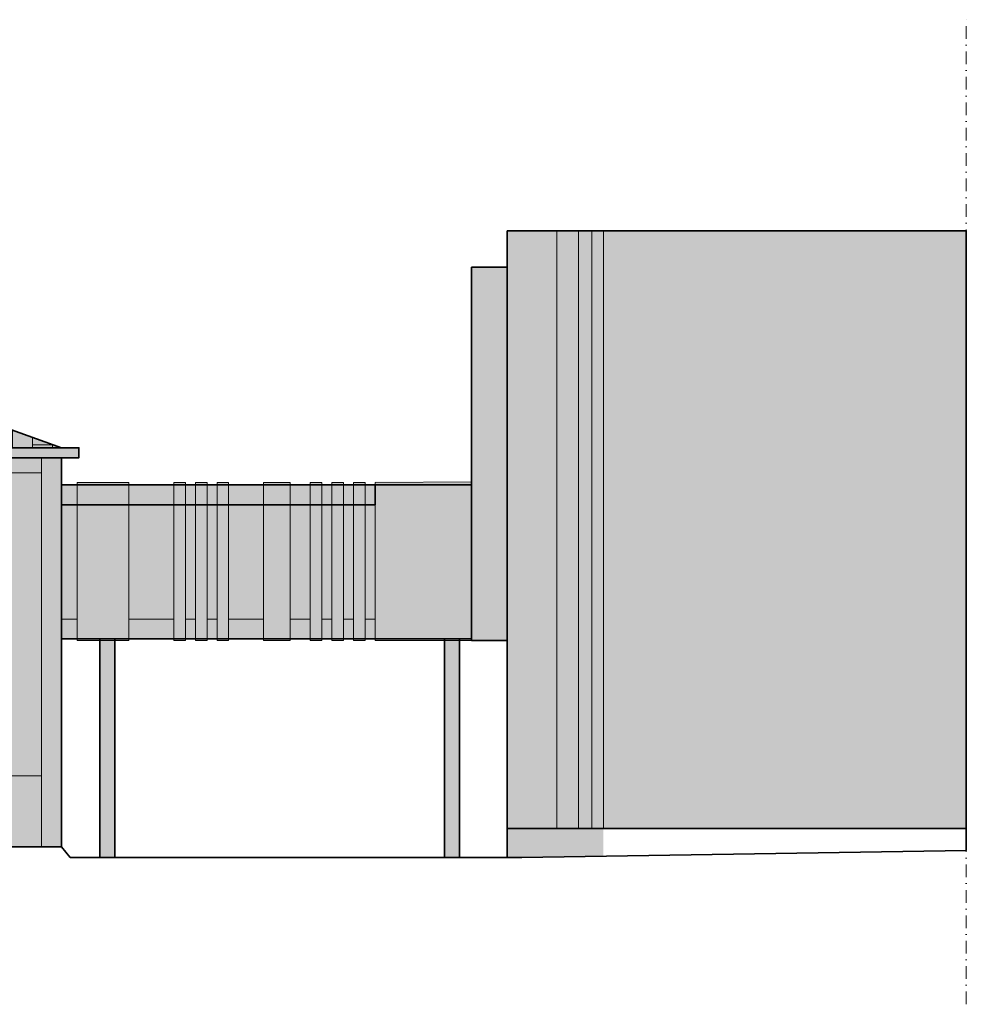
# Model space of a CAD drawing. Header units: inches. Extents: x 0 to 111471, y -105323 to 11070.
# Tile 123 of 256: x 44214 to 46111, y -35247 to -33274. Entities that reach past the tile are written whole.
import ezdxf

# ---------------------------------------------------------------- set-up
doc = ezdxf.new("R2010")
doc.units = ezdxf.units.IN
doc.header["$MEASUREMENT"] = 0
doc.linetypes.add('DASHDOTX2', pattern=[50.8, 25.4, -12.7, 0, -12.7])
for name, color, linetype, lineweight in [('888 drzwi i okna', 4, 'Continuous', 0), ('888 hatch antracyt szary', 251, 'Continuous', 0), ('888 hatch drewno', 35, 'Continuous', 0), ('888 hatch jasny beż', 7, 'Continuous', 0), ('888 osie', 5, 'DASHDOTX2', 13), ('888 projektowane elementy', 6, 'Continuous', 13), ('888 sciany', 2, 'Continuous', 35), ('888 sciany istniejące', 2, 'Continuous', 35), ('888 widok', 8, 'Continuous', 0)]:
    doc.layers.add(name, color=color, linetype=linetype, lineweight=lineweight)

msp = doc.modelspace()

# ---------------------------------------------------------------- hatches: boundary and pattern name
at = {"layer": '888 drzwi i okna', "ltscale": 0.01}
h = msp.add_hatch(color=253, dxfattribs=at)
h.dxf.hatch_style = 1
h.paths.add_polyline_path([(44242.535, -34246.421), (44926.18, -34246.421), (44926.18, -34475.068), (44242.535, -34475.068)])
at = {"layer": '888 hatch antracyt szary', "ltscale": 0.01}
h = msp.add_hatch(color=256, dxfattribs=at)
h.dxf.hatch_style = 1
h.paths.add_polyline_path([(40054.535, -33391.347), (38684.27, -33391.347), (38684.27, -33411.347), (40054.535, -33411.347)])
h.paths.add_polyline_path([(41558.535, -33411.347), (41558.535, -33391.347), (40105.535, -33391.347), (40105.535, -33411.347), (41518.535, -33411.347), (41518.535, -34968.068), (41538.535, -34968.068), (41538.535, -34953.068), (41569.232, -34953.068), (41573.535, -34953.068), (41573.535, -34938.068), (41608.535, -34938.068), (41608.535, -34923.068), (41643.535, -34923.068), (41643.535, -34908.068), (41678.535, -34908.068), (41678.535, -34893.068), (41713.535, -34893.068), (41713.535, -34878.068), (41748.535, -34878.068), (41748.535, -34863.068), (41783.535, -34863.068), (41783.535, -34847.068), (41558.535, -34847.068)])
h.paths.add_polyline_path([(42248.535, -33411.347), (42248.535, -33391.347), (41558.535, -33391.347), (41558.535, -33411.347), (41569.232, -33411.347), (41582.232, -33411.347), (41589.232, -33411.347), (41594.232, -33411.347), (42215.211, -33411.347), (42228.211, -33411.347), (42235.211, -33411.347), (42240.211, -33411.347)])
h.paths.add_polyline_path([(43357.535, -33391.347), (43002.535, -33391.347), (43002.535, -33411.347), (43002.535, -34526.368), (43275.276, -34458.419), (43281.584, -34456.847), (43287.535, -34455.365), (43357.535, -34437.925), (43357.535, -34148.433), (43357.535, -34182.068), (44257.922, -34182.068), (44257.922, -34931.347), (44257.922, -34789.502), (44130.535, -34789.502), (44130.535, -34931.347), (44297.922, -34931.347), (44297.922, -34152.068), (43357.535, -34152.068), (43357.535, -33411.347)])
h = msp.add_hatch(color=256, dxfattribs=at)
h.dxf.hatch_style = 1
h.paths.add_polyline_path([(45290.701, -34951.929), (45290.701, -33697.068), (45333.758, -33697.068), (45333.758, -34951.229)])
h = msp.add_hatch(color=256, dxfattribs=at)
h.dxf.hatch_style = 1
h.paths.add_polyline_path([(45360.701, -34951.929), (45360.701, -33697.068), (45383.758, -33697.068), (45383.758, -34951.229)])
h = msp.add_hatch(color=256, dxfattribs=at)
h.dxf.hatch_style = 1
h.paths.add_polyline_path([(43357.535, -34152.068), (44332.922, -34152.068), (44332.922, -34132.068), (44297.922, -34132.068), (43827.535, -33963.433), (43357.535, -33963.433)])
h = msp.add_hatch(color=256, dxfattribs=at)
h.dxf.hatch_style = 1
h.paths.add_polyline_path([(44926.18, -34206.421), (44242.535, -34206.421), (44242.535, -34246.421), (44926.18, -34246.421)])
h = msp.add_hatch(color=256, dxfattribs=at)
h.dxf.hatch_style = 1
h.paths.add_polyline_path([(44926.18, -34206.421), (44242.535, -34206.421), (44242.535, -34246.421), (44926.18, -34246.421)])
h = msp.add_hatch(color=256, dxfattribs=at)
h.dxf.hatch_style = 1
h.paths.add_polyline_path([(44242.535, -34475.068), (44926.18, -34475.068), (44926.18, -34515.068), (44242.535, -34515.068)])
h = msp.add_hatch(color=256, dxfattribs=at)
h.dxf.hatch_style = 1
h.paths.add_polyline_path([(44404.504, -34956.421), (44404.504, -34518.421), (44374.504, -34518.421), (44374.504, -34953.068), (44404.504, -34953.068)])
h = msp.add_hatch(color=256, dxfattribs=at)
h.dxf.hatch_style = 1
h.paths.add_polyline_path([(45095.259, -34956.421), (45095.259, -34518.421), (45065.259, -34518.421), (45065.259, -34953.068), (45095.259, -34953.068)])
h = msp.add_hatch(color=256, dxfattribs=at)
h.dxf.hatch_style = 1
h.paths.add_polyline_path([(45383.758, -34950.417), (46110.995, -34938.599), (46110.995, -34895.068), (45383.758, -34895.068)])
h.paths.add_polyline_path([(46110.995, -34938.599), (46110.995, -34895.068), (45383.758, -34895.068), (45383.758, -34950.417)])
h.paths.add_polyline_path([(45220.584, -34953.068), (45290.701, -34951.929), (45290.701, -34895.068), (45190.701, -34895.068), (45190.701, -34953.068), (45220.584, -34953.068)])
h.paths.add_polyline_path([(45360.701, -34950.791), (45360.701, -34895.068), (45333.758, -34895.068), (45333.758, -34951.229)])
at = {"layer": '888 hatch drewno', "ltscale": 0.01}
h = msp.add_hatch(color=256, dxfattribs=at)
h.dxf.hatch_style = 1
h.paths.add_polyline_path([(45119.504, -33770.068), (45190.701, -33770.068), (45190.701, -34518.421), (45119.504, -34518.421)])
h.paths.add_polyline_path([(45190.701, -34895.068), (46110.995, -34895.068), (46110.995, -33697.068), (45190.701, -33697.068)])
h = msp.add_hatch(color=256, dxfattribs=at)
h.dxf.hatch_style = 1
h.paths.add_polyline_path([(44882.855, -34518.421), (44906.18, -34518.421), (44906.18, -34201.421), (44882.855, -34201.421)])
h.paths.add_polyline_path([(44796.206, -34518.421), (44819.531, -34518.421), (44819.531, -34201.421), (44796.206, -34201.421)])
h.paths.add_polyline_path([(44432.909, -34518.421), (44329.015, -34518.421), (44329.015, -34201.421), (44432.909, -34201.421)])
h.paths.add_polyline_path([(44839.531, -34518.421), (44862.855, -34518.421), (44862.855, -34201.421), (44839.531, -34201.421)])
h.paths.add_polyline_path([(44756.206, -34518.421), (44702.882, -34518.421), (44702.882, -34201.421), (44756.206, -34201.421)])
h.paths.add_polyline_path([(44609.558, -34518.421), (44632.882, -34518.421), (44632.882, -34201.421), (44609.558, -34201.421)])
h.paths.add_polyline_path([(44566.233, -34518.421), (44589.558, -34518.421), (44589.558, -34201.421), (44566.233, -34201.421)])
h.paths.add_polyline_path([(44522.909, -34518.421), (44546.233, -34518.421), (44546.233, -34201.421), (44522.909, -34201.421)])
h.paths.add_polyline_path([(44926.18, -34518.421), (45119.504, -34518.421), (45119.668, -34200.065), (44926.344, -34200.065)])
at = {"layer": '888 hatch jasny beż', "ltscale": 0.01}
h = msp.add_hatch(color=256, dxfattribs=at)
h.dxf.hatch_style = 1
h.paths.add_polyline_path([(43317.535, -34152.068), (44257.922, -34152.068), (44257.922, -34931.347), (44130.535, -34931.347), (44130.535, -34615.068), (44130.535, -34618.493), (44170.535, -34618.493), (44170.535, -34598.493), (44158.035, -34598.493), (43442.818, -34420.307), (43435.535, -34418.493), (43357.535, -34437.925), (43357.535, -34152.068)])
h.paths.add_polyline_path([(43002.535, -33411.347), (38684.27, -33411.347), (38684.27, -33548.347), (39030.262, -33548.347), (39030.262, -34767.347), (41518.535, -34767.347), (41558.535, -34847.068), (42246.285, -34847.068), (42740.535, -34767.347), (42740.535, -34615.068), (42740.535, -34618.493), (42700.535, -34618.493), (42700.535, -34598.493), (42713.035, -34598.493), (43002.535, -34526.368)])
at = {"layer": '888 projektowane elementy', "ltscale": 0.01}
h = msp.add_hatch(dxfattribs=at)
h.set_pattern_fill('AR-B816', color=256, scale=5, angle=90)
h.set_pattern_definition([(90, (0, -14566.253), (-40, 2e-15), []), (180, (0, -14566.253), (-40, -40), [40, -40])])
h.paths.add_polyline_path([(43357.535, -34132.068), (44297.922, -34132.068), (43827.535, -33963.433), (43357.535, -33963.433)])

# ---------------------------------------------------------------- linework, layer by layer
at = {"layer": '888 osie'}
msp.add_lwpolyline([(46110.995, -35246.955), (46110.995, -33274.382)], dxfattribs=at)
at = {"layer": '888 projektowane elementy'}
for points in [[(45290.701, -33697.068), (45290.701, -34895.068)], [(45333.758, -34895.068), (45333.758, -33697.068)], [(45360.701, -33697.068), (45360.701, -34895.068)], [(45383.758, -34895.068), (45383.758, -33697.068)], [(44257.922, -34152.068), (44257.922, -34152.068), (44257.922, -34931.347)], [(44257.922, -34152.068), (44257.922, -34152.068), (44257.922, -34931.347)], [(44297.922, -34475.068), (44329.015, -34475.068)], [(44297.922, -34475.068), (44329.015, -34475.068)], [(44432.909, -34475.068), (44522.909, -34475.068)], [(44432.909, -34475.068), (44522.909, -34475.068)], [(44546.233, -34475.068), (44566.233, -34475.068)], [(44546.233, -34475.068), (44566.233, -34475.068)], [(44589.558, -34475.068), (44609.558, -34475.068)], [(44589.558, -34475.068), (44609.558, -34475.068)], [(44632.882, -34475.068), (44702.882, -34475.068)], [(44632.882, -34475.068), (44702.882, -34475.068)], [(44756.206, -34475.068), (44796.206, -34475.068)], [(44756.206, -34475.068), (44796.206, -34475.068)], [(44819.531, -34475.068), (44839.531, -34475.068)], [(44819.531, -34475.068), (44839.531, -34475.068)], [(44862.855, -34475.068), (44882.855, -34475.068)], [(44862.855, -34475.068), (44882.855, -34475.068)], [(44906.18, -34475.068), (44926.18, -34475.068)], [(44906.18, -34475.068), (44926.18, -34475.068)]]:
    msp.add_lwpolyline(points, dxfattribs=at)
at = {"layer": '888 projektowane elementy', "ltscale": 0.01}
for points in [[(43357.535, -34182.068), (43357.535, -34182.068), (44257.922, -34182.068)], [(44257.922, -34789.502), (44257.922, -34789.502), (44130.535, -34789.502)]]:
    msp.add_lwpolyline(points, dxfattribs=at)
at = {"layer": '888 projektowane elementy'}
for points in [[(44432.909, -34518.421), (44329.015, -34518.421), (44329.015, -34201.421), (44432.909, -34201.421)], [(44432.909, -34518.421), (44329.015, -34518.421), (44329.015, -34201.421), (44432.909, -34201.421)], [(44522.909, -34518.421), (44546.233, -34518.421), (44546.233, -34201.421), (44522.909, -34201.421)], [(44522.909, -34518.421), (44546.233, -34518.421), (44546.233, -34201.421), (44522.909, -34201.421)], [(44566.233, -34518.421), (44589.558, -34518.421), (44589.558, -34201.421), (44566.233, -34201.421)], [(44566.233, -34518.421), (44589.558, -34518.421), (44589.558, -34201.421), (44566.233, -34201.421)], [(44609.558, -34518.421), (44632.882, -34518.421), (44632.882, -34201.421), (44609.558, -34201.421)], [(44609.558, -34518.421), (44632.882, -34518.421), (44632.882, -34201.421), (44609.558, -34201.421)], [(44756.206, -34518.421), (44702.882, -34518.421), (44702.882, -34201.421), (44756.206, -34201.421)], [(44756.206, -34518.421), (44702.882, -34518.421), (44702.882, -34201.421), (44756.206, -34201.421)], [(44796.206, -34518.421), (44819.531, -34518.421), (44819.531, -34201.421), (44796.206, -34201.421)], [(44796.206, -34518.421), (44819.531, -34518.421), (44819.531, -34201.421), (44796.206, -34201.421)], [(44839.531, -34518.421), (44862.855, -34518.421), (44862.855, -34201.421), (44839.531, -34201.421)], [(44839.531, -34518.421), (44862.855, -34518.421), (44862.855, -34201.421), (44839.531, -34201.421)], [(44882.855, -34518.421), (44906.18, -34518.421), (44906.18, -34201.421), (44882.855, -34201.421)], [(44882.855, -34518.421), (44906.18, -34518.421), (44906.18, -34201.421), (44882.855, -34201.421)], [(44926.18, -34518.421), (45119.504, -34518.421), (45119.504, -34200.068), (44926.18, -34201.421)], [(44926.18, -34518.421), (45119.504, -34518.421), (45119.504, -34200.068), (44926.18, -34201.421)]]:
    msp.add_lwpolyline(points, close=True, dxfattribs=at)
at = {"layer": '888 sciany', "ltscale": 0.01}
msp.add_lwpolyline([(44297.922, -34246.421), (44926.18, -34246.421), (44926.18, -34206.421), (44297.922, -34206.421)], close=True, dxfattribs=at)
at = {"layer": '888 sciany istniejące'}
for p, q in [((45190.701, -33697.068), (45190.701, -34953.068)), ((45119.504, -33770.068), (45119.504, -34518.421)), ((45119.504, -34200.068), (45119.504, -34515.068)), ((45119.504, -34200.068), (45119.504, -34515.068))]:
    msp.add_line(p, q, dxfattribs=at)
for points in [[(45190.701, -33697.068), (46110.995, -33697.068), (46110.995, -34938.599)], [(45190.701, -33697.068), (45394.932, -33697.068)], [(45119.504, -33770.068), (45190.701, -33770.068)], [(43357.535, -34152.068), (43357.535, -33963.433), (43827.535, -33963.433), (44297.922, -34132.068)], [(44297.922, -34132.068), (43357.535, -34132.068)], [(44297.922, -34152.068), (44332.922, -34152.068), (44332.922, -34132.068), (44297.922, -34132.068)], [(43287.535, -34152.068), (44297.922, -34152.068), (44297.922, -34931.347)], [(44297.922, -34206.421), (45119.504, -34206.421)], [(45119.504, -34515.068), (44297.922, -34515.068)], [(44404.504, -34953.068), (44404.504, -34515.068), (44374.504, -34515.068), (44374.504, -34953.068)], [(45119.504, -34518.421), (45190.701, -34518.421)], [(44297.922, -34521.347), (44297.922, -34931.347), (44130.535, -34931.347), (44130.535, -34953.068)], [(45190.701, -34895.068), (46110.995, -34895.068)], [(44315.29, -34953.068), (44297.922, -34931.347)], [(45220.584, -34953.068), (44315.29, -34953.068)], [(46110.995, -34938.599), (45220.584, -34953.068), (45220.584, -34953.068), (45220.584, -34953.068)]]:
    msp.add_lwpolyline(points, dxfattribs=at)
msp.add_lwpolyline([(45095.259, -34515.068), (45065.259, -34515.068), (45065.259, -34953.068), (45095.259, -34953.068)], close=True, dxfattribs=at)
at = {"layer": '888 widok', "ltscale": 0.01}
msp.add_lwpolyline([(44297.922, -34515.068), (44297.922, -34475.068)], dxfattribs=at)

doc.saveas('drawing.dxf')
